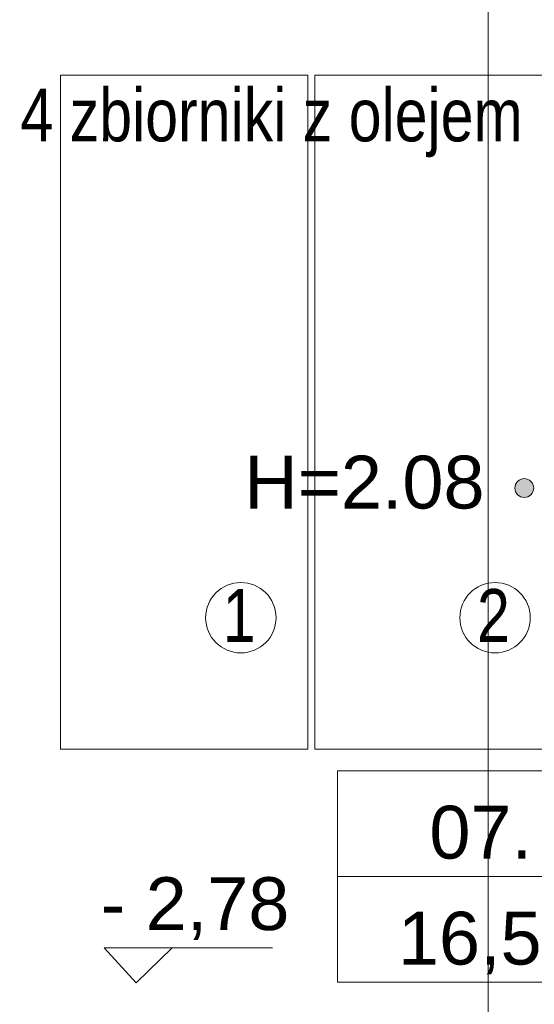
# Model space of a CAD drawing. Header units: millimetres. Extents: x -573548 to 674770, y -184010 to -47794.
# Tile 110 of 181: x 102348 to 103808, y -103819 to -101024. Entities that reach past the tile are written whole.
import ezdxf

# ---------------------------------------------------------------- set-up
doc = ezdxf.new("R2010")
doc.units = ezdxf.units.MM
for name, color, linetype, lineweight in [('A.02 RZUT PIWNICY_is$0$A-OPISY-2_Nr_pióra__2', 8, 'Continuous', 9), ('A.02 RZUT PIWNICY_is$0$A-OPISY-3_Nr_pióra__6', 8, 'Continuous', 9), ('A.02 RZUT PIWNICY_is$0$A-WYSOKOSCI_Nr_pióra__7', 8, 'Continuous', 9), ('A.02 RZUT PIWNICY_is$0$Koty_Nr_pióra__1', 8, 'Continuous', 9), ('A.02 RZUT PIWNICY_is$0$Koty_Nr_pióra__61', 8, 'Continuous', 9), ('A.02 RZUT PIWNICY_is$0$SCHODY_Nr_pióra__1', 8, 'Continuous', 9), ('A.02 RZUT PIWNICY_is$0$strop_cieniej_Nr_pióra__1', 8, 'Continuous', 9), ('A.02 RZUT PIWNICY_is$0$WYPOSAZENIE_Nr_pióra__8', 8, 'Continuous', 9)]:
    doc.layers.add(name, color=color, linetype=linetype, lineweight=lineweight)
doc.styles.add('A.02 RZUT PIWNICY_is$0$STYL_AUTOMATYCZNY_1', font='arial.ttf')
doc.styles.add('A.02 RZUT PIWNICY_is$0$STYL_AUTOMATYCZNY_4', font='arial.ttf', dxfattribs={"width": 0.8})

# ---------------------------------------------------------------- blocks, each defined once
blk = doc.blocks.new('A.02 RZUT PIWNICY_is')
at = {"layer": 'A.02 RZUT PIWNICY_is$0$A-WYSOKOSCI_Nr_pióra__7'}
blk.add_hatch(color=256, dxfattribs=at).paths.add_polyline_path([(104376.4, -102353.7, 1), (104323, -102353.7, 1)])
at = {"layer": 'A.02 RZUT PIWNICY_is$0$A-OPISY-3_Nr_pióra__6'}
blk.add_line((103819.4, -103456.8), (106287.7, -103456.8), dxfattribs=at)
blk.add_lwpolyline([(103819.4, -103756.9), (103819.4, -103156.8), (106287.7, -103156.8), (106287.7, -103756.9)], close=True, dxfattribs=at)
at = {"layer": 'A.02 RZUT PIWNICY_is$0$A-WYSOKOSCI_Nr_pióra__7'}
blk.add_circle((104349.7, -102353.7), 26.7, dxfattribs=at)
at = {"layer": 'A.02 RZUT PIWNICY_is$0$Koty_Nr_pióra__1'}
blk.add_lwpolyline([(103634.8, -103659.1), (103157.5, -103659.1), (103248.7, -103758.7), (103350.8, -103659.1)], dxfattribs=at)
at = {"layer": 'A.02 RZUT PIWNICY_is$0$SCHODY_Nr_pióra__1'}
for centre in [(103545.3, -102721.8), (104266.7, -102721.8)]:
    blk.add_circle(centre, 99.9, dxfattribs=at)
at = {"layer": 'A.02 RZUT PIWNICY_is$0$strop_cieniej_Nr_pióra__1'}
blk.add_line((104247.3, -100672.7), (104247.3, -104605.5), dxfattribs=at)
at = {"layer": 'A.02 RZUT PIWNICY_is$0$WYPOSAZENIE_Nr_pióra__8'}
for points in [[(103034, -103095), (103735.4, -103095), (103735.4, -101181.8), (103034, -101181.8)], [(103755.4, -103095), (104456.9, -103095), (104456.9, -101181.8), (103755.4, -101181.8)]]:
    blk.add_lwpolyline(points, close=True, dxfattribs=at)
at = {"layer": 'A.02 RZUT PIWNICY_is$0$A-OPISY-2_Nr_pióra__2', "char_height": 150, "attachment_point": 7, "style": 'A.02 RZUT PIWNICY_is$0$STYL_AUTOMATYCZNY_1'}
for s, insert in [('\\A1;{\\pql;\\fArial|b0|i0|c238|p0;\\W1.000000;07.}', (104080.4, -103407.9)), ('\\A1;{\\pql;\\fArial|b0|i0|c238|p0;\\W1.000000;16,51}', (103991, -103734.6))]:
    blk.add_mtext(s, dxfattribs=dict(at, insert=insert))
at = {"layer": 'A.02 RZUT PIWNICY_is$0$A-WYSOKOSCI_Nr_pióra__7', "insert": (103896.1, -102337.9), "char_height": 150, "attachment_point": 5, "style": 'A.02 RZUT PIWNICY_is$0$STYL_AUTOMATYCZNY_1'}
blk.add_mtext('\\A1;{\\pqc;\\fArial|b0|i0|c238|p0;\\W1.000000;H=2.08}', dxfattribs=at)
at = {"layer": 'A.02 RZUT PIWNICY_is$0$Koty_Nr_pióra__61', "insert": (103147.3, -103636.6), "char_height": 150, "attachment_point": 7, "style": 'A.02 RZUT PIWNICY_is$0$STYL_AUTOMATYCZNY_1'}
blk.add_mtext('\\A1;{\\pql;\\fArial|b0|i0|c238|p0;\\W1.000000;- 2,78}', dxfattribs=at)
at = {"layer": 'A.02 RZUT PIWNICY_is$0$SCHODY_Nr_pióra__1', "char_height": 150, "attachment_point": 5, "style": 'A.02 RZUT PIWNICY_is$0$STYL_AUTOMATYCZNY_4'}
for s, insert in [('\\A1;{\\pqc;\\fArial|b0|i0|c238|p0;\\W0.800000;4 zbiorniki z olejem 70x140x160}', (104112.5, -101316.9)), ('\\A1;{\\pqc;\\fArial|b0|i0|c238|p0;\\W0.800000;1}', (103540.7, -102715.5)), ('\\A1;{\\pqc;\\fArial|b0|i0|c238|p0;\\W0.800000;2}', (104262.1, -102715.5))]:
    blk.add_mtext(s, dxfattribs=dict(at, insert=insert))

msp = doc.modelspace()

# ---------------------------------------------------------------- block references
at = {"ltscale": 10}
msp.add_blockref('A.02 RZUT PIWNICY_is', (-570.227, 0), dxfattribs=at)

doc.saveas('drawing.dxf')
